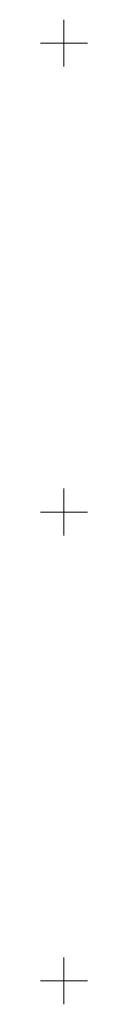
# Model space of a CAD drawing. Extents: x 6456700 to 6518119, y 5963420 to 5980059.
# Tile 212 of 256: x 6512566.29 to 6512571.29, y 5966446.5 to 5966551.5. Entities that reach past the tile are written whole.
import ezdxf

# ---------------------------------------------------------------- set-up
doc = ezdxf.new("R2010")
doc.units = 0
doc.header["$MEASUREMENT"] = 0
doc.layers.get('0').update_dxf_attribs({"color": 2, "linetype": 'CONTINUOUS', "lineweight": 5})
doc.layers.add('siatka_krzyrzy', color=7, linetype='CONTINUOUS', lineweight=18)

# ---------------------------------------------------------------- blocks, each defined once
blk = doc.blocks.new('mdcp_nowa')
at = {"layer": 'siatka_krzyrzy', "linetype": 'Continuous', "lineweight": 18, "flags": 128}
for points in [[(6495300, 5982997.5), (6495300, 5983002.5)], [(6495297.5, 5983000), (6495302.5, 5983000)], [(6495300, 5982947.5), (6495300, 5982952.5)], [(6495297.5, 5982950), (6495302.5, 5982950)], [(6495300, 5982897.5), (6495300, 5982902.5)], [(6495297.5, 5982900), (6495302.5, 5982900)]]:
    blk.add_lwpolyline(points, dxfattribs=at)

msp = doc.modelspace()

# ---------------------------------------------------------------- block references
at = {"linetype": 'ByBlock'}
msp.add_blockref('mdcp_nowa', (17268.786, -16450.998), dxfattribs=at)

doc.saveas('drawing.dxf')
